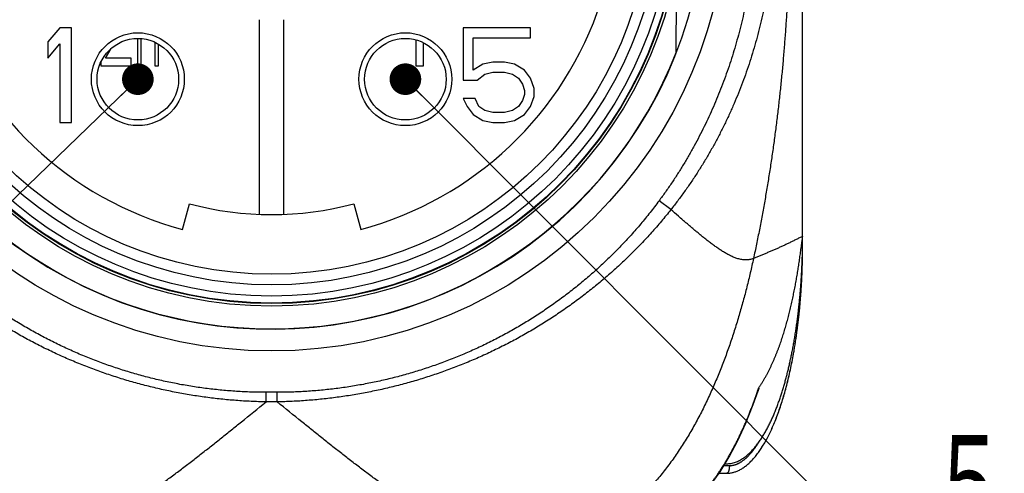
# Model space of a CAD drawing. Header units: millimetres. Extents: x 0 to 1076, y 0 to 742.
# Tile 11 of 134: x 366 to 410, y 199 to 220. Entities that reach past the tile are written whole.
import ezdxf

# ---------------------------------------------------------------- set-up
doc = ezdxf.new("R2010")
doc.units = ezdxf.units.MM
doc.header["$LTSCALE"] = 0.454724
for name, color, linetype in [('NoLayerName_001', 7, 'Continuous'), ('NoLayerName_004', 7, 'Continuous'), ('NoLayerName_006', 7, 'Continuous'), ('NoLayerName_007', 7, 'Continuous')]:
    doc.layers.add(name, color=color, linetype=linetype)
doc.styles.get("Standard").update_dxf_attribs({"font": 'txt', "bigfont": 'extfont2'})
doc.dimstyles.get("Standard").update_dxf_attribs({"dimtxt": 2.5, "dimasz": 2.5, "dimexe": 1, "dimexo": 1, "dimtad": 1, "dimdec": 3, "dimzin": 0, "dimdsep": 46, "dimtxsty": 'Standard', "dimcen": 2.5, "dimadec": 3, "dimazin": 0, "dimtfac": 0.75, "dimtdec": 3, "dimtmove": 0, "dimatfit": 3, "dimfxl": 1, "dimarcsym": 0})

msp = doc.modelspace()

# ---------------------------------------------------------------- linework, layer by layer
at = {"layer": 'NoLayerName_001', "color": 7, "linetype": 'Continuous', "lineweight": 25}
for p, q in [((395.470887, 218.070886), (395.512022, 222.784407)), ((376.850969, 219.534291), (376.850969, 210.841065)), ((377.952358, 210.841065), (377.952358, 219.534291)), ((371.403331, 218.693683), (371.403331, 217.473775)), ((371.572775, 217.473775), (371.572775, 218.687026)), ((383.840552, 218.632565), (383.840552, 217.473775)), ((369.979997, 217.819874), (370.22765, 218.241411)), ((372.182775, 218.526297), (372.182775, 217.473775)), ((372.352219, 217.473775), (372.352219, 218.438459)), ((384.179441, 217.473775), (384.179441, 218.505682)), ((371.132219, 217.819874), (369.979997, 217.819874)), ((371.132219, 217.473775), (371.132219, 217.819874)), ((369.776664, 217.637953), (369.776664, 217.473775)), ((369.776664, 217.473775), (371.132219, 217.473775)), ((371.403331, 217.473775), (371.572775, 217.473775)), ((372.182775, 217.473775), (372.352219, 217.473775)), ((383.840552, 217.473775), (384.179441, 217.473775)), ((373.42158, 210.158013), (373.726902, 211.304153)), ((381.076426, 211.304153), (381.381747, 210.158013)), ((401.123885, 209.425164), (401.123885, 209.848775)), ((401.123989, 209.847063), (401.124019, 209.848152)), ((397.387419, 199.258497), (397.734996, 199.258497)), ((397.65393, 199.682108), (397.72874, 199.682108))]:
    msp.add_line(p, q, dxfattribs=at)
at = {"layer": 'NoLayerName_001', "color": 8, "linetype": 'Continuous', "lineweight": 25}
for p, q in [((395.238862, 211.042069), (394.708757, 211.434899)), ((401.120155, 209.425164), (401.123885, 209.425164)), ((377.152753, 202.446262), (377.152756, 202.876411)), ((377.650573, 202.876404), (377.152754, 202.876404)), ((377.650574, 202.446262), (377.650574, 202.876396)), ((377.650574, 202.446262), (377.152753, 202.446262)), ((397.641744, 199.698393), (397.657207, 199.723752)), ((397.601851, 199.597386), (397.850903, 199.597386))]:
    msp.add_line(p, q, dxfattribs=at)
at = {"layer": 'NoLayerName_001', "color": 7, "linetype": 'Continuous', "lineweight": 25}
for points in [[(397.432208, 199.321411), (397.844754, 199.99254), (398.230244, 200.716346), (398.588341, 201.493765), (398.918314, 202.32646), (399.131179, 202.940809)], [(391.991405, 195.954335), (392.372031, 195.96649), (392.950671, 196.03401), (393.495833, 196.15647), (394.020921, 196.333539), (394.533144, 196.566392), (395.037435, 196.857228), (395.543662, 197.216868), (396.041613, 197.644867), (396.528156, 198.143934), (396.993582, 198.705288), (397.432208, 199.321411)]]:
    msp.add_lwpolyline(points, dxfattribs=at)
for radius in [20.375694, 18.372013, 17.418888, 16.944444]:
    msp.add_circle((377.401664, 225.098774), radius, dxfattribs=at)
for centre, radius, start, end in [((377.401664, 225.098774), 15.461805, 140.9166666, 255.0833334), ((377.401664, 225.098774), 15.461805, 284.9166667, 39.0833333), ((377.401664, 225.098826), 19.387852, 201.2533161, 338.7466839), ((377.401664, 225.098774), 14.275694, 255.0833334, 284.9166667), ((370.926446, 209.848978), 30.197439, 359.1958825, 359.9996146), ((370.865417, 209.849689), 30.258472, 358.9810303, 359.1961573), ((370.866289, 209.849676), 30.2576, 359.028327, 359.1961581), ((379.541601, 208.410624), 21.516273, 349.0762219, 349.9777427)]:
    msp.add_arc(centre, radius, start, end, dxfattribs=at)
at = {"layer": 'NoLayerName_001', "color": 8, "linetype": 'Continuous', "lineweight": 25}
msp.add_arc((380.613305, 209.050261), 19.481458, 341.7417182, 342.0781975, dxfattribs=at)
for points, knots in [([(399.071576, 225.098772), (399.069964, 224.936832), (399.069099, 224.61286), (399.053637, 224.127051), (399.029714, 223.641483), (398.995811, 223.156389), (398.952345, 222.671992), (398.899214, 222.188515), (398.836454, 221.706183), (398.76407, 221.225216), (398.682051, 220.745829), (398.590364, 220.268236), (398.48898, 219.792647), (398.37787, 219.319271), (398.257004, 218.848319), (398.126352, 218.38), (397.985885, 217.914526), (397.835576, 217.452118), (397.675435, 216.992998), (397.505472, 216.537397), (397.325698, 216.08555), (397.136123, 215.637689), (396.936758, 215.194048), (396.727617, 214.754859), (396.508712, 214.320373), (396.280101, 213.890853), (396.041892, 213.466566), (395.794158, 213.047822), (395.537106, 212.634834), (395.270451, 212.228174), (394.995742, 211.827078), (394.803655, 211.566139), (394.708757, 211.434899)], [0, 0, 0, 0, 0.485842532, 0.971853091, 1.457999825, 1.944250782, 2.430574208, 2.916938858, 3.403314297, 3.88967161, 4.37599311, 4.862273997, 5.34851397, 5.834717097, 6.320892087, 6.807052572, 7.293217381, 7.779405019, 8.265615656, 8.751847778, 9.238104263, 9.72439271, 10.210725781, 10.69712153, 11.183601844, 11.670150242, 12.156709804, 12.643224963, 13.129643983, 13.615919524, 14.102009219, 14.587876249, 14.587876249, 14.587876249, 14.587876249]), ([(399.916112, 225.098774), (399.91443, 224.931211), (399.91353, 224.595985), (399.897384, 224.093304), (399.872373, 223.590877), (399.83689, 223.088954), (399.791348, 222.587771), (399.735621, 222.087566), (399.669723, 221.588578), (399.593639, 221.091045), (399.507323, 220.595209), (399.41068, 220.101319), (399.303624, 219.609627), (399.186069, 219.12038), (399.057928, 218.63383), (398.919115, 218.150226), (398.769543, 217.669822), (398.609134, 217.192888), (398.437885, 216.719697), (398.255798, 216.250536), (398.062875, 215.785696), (397.859121, 215.325468), (397.644538, 214.870144), (397.419132, 214.420015), (397.1829, 213.975394), (396.935944, 213.536572), (396.678485, 213.103808), (396.41069, 212.67741), (396.13287, 212.257576), (395.844823, 211.844906), (395.54826, 211.43851), (395.341193, 211.174788), (395.238862, 211.042069)], [0, 0, 0, 0, 0.502716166, 1.005610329, 1.508647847, 2.011795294, 2.515020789, 3.018294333, 3.521588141, 4.024876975, 4.528139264, 5.031360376, 5.534533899, 6.037662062, 6.540756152, 7.043836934, 7.546935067, 8.050080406, 8.553266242, 9.056480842, 9.559719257, 10.062983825, 10.566284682, 11.06964026, 11.57307602, 12.076582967, 12.580109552, 13.083600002, 13.586996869, 14.090241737, 14.593275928, 15.096041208, 15.096041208, 15.096041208, 15.096041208]), ([(377.152754, 202.876404), (376.933309, 202.879893), (376.494102, 202.881816), (375.835805, 202.915085), (375.178319, 202.966349), (374.522421, 203.038758), (373.868843, 203.131291), (373.21833, 203.24405), (372.571621, 203.37683), (371.929434, 203.52953), (371.292419, 203.70197), (370.661155, 203.893903), (370.036194, 204.105106), (369.418085, 204.335353), (368.80738, 204.584417), (368.204629, 204.852072), (367.610385, 205.138093), (367.025203, 205.442249), (366.449628, 205.764269), (365.884207, 206.103881), (365.329486, 206.460811), (364.786015, 206.834786), (364.254342, 207.225532), (363.735012, 207.632774), (363.228612, 208.05623), (362.735699, 208.495488), (362.256781, 208.95), (361.79247, 209.419267), (361.343131, 209.902601), (360.910034, 210.400001), (360.491086, 210.908916), (360.228048, 211.260674), (360.094571, 211.434899)], [0, 0, 0, 0, 0.658420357, 1.317405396, 1.97685412, 2.6366557, 3.296692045, 3.956840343, 4.616975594, 5.276976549, 5.936801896, 6.596484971, 7.256056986, 7.915545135, 8.57497421, 9.234368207, 9.893751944, 10.553149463, 11.21257433, 11.872038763, 12.531558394, 13.191153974, 13.850853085, 14.510691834, 15.170712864, 15.830881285, 16.491074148, 17.151162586, 17.811018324, 18.470516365, 19.129537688, 19.787971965, 19.787971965, 19.787971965, 19.787971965]), ([(394.708757, 211.434899), (394.575279, 211.260674), (394.312242, 210.908916), (393.893293, 210.400001), (393.460196, 209.902602), (393.010857, 209.419267), (392.546546, 208.95), (392.067628, 208.495488), (391.574716, 208.05623), (391.068315, 207.632774), (390.548986, 207.225532), (390.017312, 206.834786), (389.473841, 206.460811), (388.919121, 206.103881), (388.353699, 205.764269), (387.778124, 205.442249), (387.192943, 205.138092), (386.598698, 204.852072), (385.995948, 204.584416), (385.385243, 204.335352), (384.767134, 204.105105), (384.142172, 203.893902), (383.510908, 203.701969), (382.873894, 203.52953), (382.231706, 203.37683), (381.584997, 203.24405), (380.934484, 203.131292), (380.280906, 203.038759), (379.625009, 202.966351), (378.967523, 202.915087), (378.309225, 202.881817), (377.870019, 202.879894), (377.650573, 202.876404)], [0, 0, 0, 0, 0.658434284, 1.317455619, 1.976953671, 2.636809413, 3.296897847, 3.957090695, 4.617259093, 5.277280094, 5.937118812, 6.596817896, 7.256413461, 7.91593309, 8.575397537, 9.234822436, 9.894220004, 10.553603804, 11.212997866, 11.872426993, 12.531915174, 13.191487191, 13.851170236, 14.510995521, 15.170996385, 15.831131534, 16.491279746, 17.151316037, 17.811117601, 18.47056634, 19.129551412, 19.787971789, 19.787971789, 19.787971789, 19.787971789]), ([(377.152735, 202.446252), (376.928549, 202.453777), (376.479815, 202.46413), (375.80768, 202.507891), (375.136553, 202.568489), (374.467176, 202.648934), (373.800178, 202.74837), (373.13622, 202.866977), (372.475952, 203.004656), (371.820017, 203.161401), (371.169011, 203.337106), (370.52347, 203.531577), (369.883922, 203.744645), (369.250891, 203.976134), (368.624902, 204.225872), (368.00648, 204.493684), (367.39615, 204.779397), (366.794441, 205.082836), (366.201844, 205.403749), (365.61885, 205.741883), (365.04595, 206.096984), (364.483637, 206.468801), (363.932401, 206.857082), (363.392735, 207.261571), (362.86516, 207.681996), (362.350244, 208.118026), (361.848583, 208.569268), (361.36087, 209.035359), (360.887558, 209.515744), (360.429993, 210.010587), (359.9862, 210.517371), (359.706329, 210.868317), (359.564466, 211.042069)], [0, 0, 0, 0, 0.672934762, 1.346369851, 2.020201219, 2.694324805, 3.368638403, 4.043043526, 4.717447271, 5.391766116, 6.065968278, 6.740066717, 7.414074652, 8.088004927, 8.761871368, 9.43569015, 10.109481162, 10.783268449, 11.457075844, 12.130926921, 12.804846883, 13.478863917, 14.153010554, 14.827325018, 15.501848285, 16.176528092, 16.851218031, 17.525777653, 18.200079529, 18.874011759, 19.547480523, 20.220412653, 20.220412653, 20.220412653, 20.220412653]), ([(395.238862, 211.042069), (395.096998, 210.868317), (394.817127, 210.51737), (394.373334, 210.010586), (393.915767, 209.515743), (393.442456, 209.035357), (392.954742, 208.569266), (392.453081, 208.118024), (391.938164, 207.681994), (391.410588, 207.261568), (390.870922, 206.857078), (390.319686, 206.468798), (389.757372, 206.096981), (389.184472, 205.741879), (388.601477, 205.403745), (388.008879, 205.082833), (387.407169, 204.779393), (386.796838, 204.49368), (386.178416, 204.225868), (385.552426, 203.97613), (384.919395, 203.744641), (384.279846, 203.531573), (383.634304, 203.337102), (382.983297, 203.161398), (382.327361, 203.004652), (381.667093, 202.866975), (381.003134, 202.748368), (380.336136, 202.648934), (379.666758, 202.568489), (378.99563, 202.507891), (378.323495, 202.464131), (377.87476, 202.453777), (377.650574, 202.446252)], [0, 0, 0, 0, 0.672932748, 1.346402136, 2.020334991, 2.694637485, 3.369197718, 4.043888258, 4.718568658, 5.393092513, 6.067407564, 6.741554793, 7.415572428, 8.089493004, 8.763344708, 9.437152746, 10.11094069, 10.784732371, 11.458551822, 12.132418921, 12.806349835, 13.480358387, 14.154457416, 14.828660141, 15.502979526, 16.177383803, 16.851789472, 17.526103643, 18.200227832, 18.874059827, 19.547495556, 20.220430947, 20.220430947, 20.220430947, 20.220430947]), ([(395.908386, 210.459304), (395.86365, 210.49804), (395.751741, 210.594798), (395.52862, 210.789116), (395.350332, 210.944808), (395.238862, 211.042069)], [0, 0, 0, 0, 0.1775270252, 0.4438145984, 0.8876258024, 0.8876258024, 0.8876258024, 0.8876258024]), ([(398.927877, 208.859369), (398.899848, 208.849744), (398.844333, 208.828414), (398.757147, 208.808713), (398.668715, 208.796178), (398.579477, 208.792159), (398.490358, 208.795983), (398.401866, 208.806877), (398.3144, 208.824034), (398.228272, 208.846683), (398.143647, 208.874139), (398.060535, 208.905772), (397.978849, 208.940963), (397.8985, 208.979114), (397.819344, 209.019605), (397.741295, 209.06208), (397.664302, 209.106358), (397.588268, 209.152234), (397.513104, 209.199512), (397.438717, 209.247997), (397.365005, 209.297489), (397.291923, 209.347897), (397.219432, 209.399147), (397.147487, 209.451164), (397.076046, 209.503874), (397.005065, 209.557203), (396.934499, 209.611075), (396.864305, 209.665424), (396.794464, 209.720218), (396.724952, 209.775425), (396.655744, 209.831012), (396.586817, 209.886947), (396.518148, 209.943197), (396.449713, 209.999731), (396.381487, 210.056515), (396.31345, 210.113525), (396.24559, 210.170743), (396.177888, 210.228149), (396.110335, 210.28573), (396.020415, 210.362682), (395.953232, 210.420695), (395.908386, 210.459304)], [0, 0, 0, 0, 0.08890688, 0.178109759, 0.267427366, 0.356617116, 0.44566193, 0.534732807, 0.623843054, 0.712859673, 0.801742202, 0.890619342, 0.979547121, 1.06850436, 1.157412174, 1.246248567, 1.335050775, 1.42384303, 1.51263597, 1.601428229, 1.690210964, 1.778986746, 1.867761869, 1.956539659, 2.045320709, 2.134103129, 2.22288281, 2.311656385, 2.400425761, 2.48919303, 2.577959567, 2.666726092, 2.755492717, 2.844259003, 2.9330241, 3.021788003, 3.110551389, 3.199314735, 3.288078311, 3.376842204, 3.554370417, 3.554370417, 3.554370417, 3.554370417]), ([(397.657207, 199.723752), (397.687522, 199.774396), (397.748669, 199.87538), (397.837302, 200.028697), (397.924138, 200.18305), (398.008882, 200.33859), (398.091663, 200.495211), (398.172496, 200.652878), (398.251414, 200.811545), (398.328438, 200.971173), (398.403595, 201.131718), (398.476909, 201.293141), (398.548405, 201.455401), (398.618109, 201.618455), (398.686045, 201.782264), (398.752238, 201.946786), (398.816714, 202.111979), (398.879493, 202.277805), (398.940618, 202.444215), (399.000049, 202.611192), (399.058054, 202.778611), (399.095191, 202.890721), (399.113947, 202.9467)], [0, 0, 0, 0, 0.177071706, 0.354152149, 0.531249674, 0.708370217, 0.885517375, 1.062692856, 1.239897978, 1.417132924, 1.594396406, 1.771685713, 1.948996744, 2.126324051, 2.30366088, 2.480999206, 2.65832977, 2.835642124, 3.01292466, 3.190164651, 3.367348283, 3.544460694, 3.544460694, 3.544460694, 3.544460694]), ([(366.34439, 195.954331), (366.439093, 195.957632), (366.6289, 195.959631), (366.912307, 195.990327), (367.193924, 196.035057), (367.472843, 196.094994), (367.748536, 196.167361), (368.020698, 196.251066), (368.289331, 196.344918), (368.554565, 196.447805), (368.816539, 196.558611), (369.075467, 196.676249), (369.33144, 196.800116), (369.584599, 196.929642), (369.835104, 197.064259), (370.08311, 197.203409), (370.328813, 197.34652), (370.572343, 197.493223), (370.813818, 197.643239), (371.053377, 197.796281), (371.291158, 197.952064), (371.527303, 198.110304), (371.76196, 198.270725), (371.995213, 198.433165), (372.227158, 198.597464), (372.45789, 198.763463), (372.687505, 198.931005), (372.916098, 199.099932), (373.14377, 199.27009), (373.370584, 199.441381), (373.596609, 199.613708), (373.821913, 199.786974), (374.046567, 199.961083), (374.270638, 200.135938), (374.494199, 200.31144), (374.717298, 200.487527), (374.939979, 200.66414), (375.236394, 200.900247), (375.606105, 201.196399), (376.270173, 201.731236), (376.785631, 202.14851), (377.154081, 202.446234)], [0, 0, 0, 0, 0.284281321, 0.569004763, 0.854182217, 1.139500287, 1.424451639, 1.709039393, 1.993497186, 2.277937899, 2.562363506, 2.846717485, 3.131044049, 3.415390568, 3.699766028, 3.984144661, 4.268476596, 4.552761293, 4.837027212, 5.121290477, 5.405555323, 5.68981515, 5.974060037, 6.258296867, 6.542533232, 6.826772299, 7.111013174, 7.395251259, 7.679481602, 7.963706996, 8.247930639, 8.532154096, 8.816377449, 9.100599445, 9.384818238, 9.669034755, 9.953250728, 10.237467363, 10.805904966, 11.374349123, 12.795459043, 12.795459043, 12.795459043, 12.795459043]), ([(388.458937, 195.954331), (388.364235, 195.957632), (388.174427, 195.959631), (387.89102, 195.990327), (387.609404, 196.035057), (387.330484, 196.094994), (387.054791, 196.167361), (386.782629, 196.251066), (386.513997, 196.344918), (386.248763, 196.447805), (385.986789, 196.558611), (385.727861, 196.676249), (385.471888, 196.800116), (385.218728, 196.929642), (384.968223, 197.064259), (384.720217, 197.203409), (384.474514, 197.34652), (384.230984, 197.493223), (383.98951, 197.643239), (383.749951, 197.796281), (383.512169, 197.952064), (383.276024, 198.110304), (383.041368, 198.270725), (382.808114, 198.433165), (382.576169, 198.597464), (382.345437, 198.763463), (382.115823, 198.931005), (381.887229, 199.099932), (381.659557, 199.27009), (381.432743, 199.441381), (381.206719, 199.613708), (380.981414, 199.786974), (380.75676, 199.961083), (380.532689, 200.135938), (380.309128, 200.31144), (380.08603, 200.487527), (379.863348, 200.66414), (379.566933, 200.900247), (379.197222, 201.196399), (378.533155, 201.731236), (378.017696, 202.14851), (377.649247, 202.446234)], [0, 0, 0, 0, 0.284281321, 0.569004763, 0.854182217, 1.139500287, 1.424451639, 1.709039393, 1.993497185, 2.277937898, 2.562363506, 2.846717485, 3.131044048, 3.415390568, 3.699766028, 3.98414466, 4.268476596, 4.552761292, 4.837027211, 5.121290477, 5.405555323, 5.68981515, 5.974060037, 6.258296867, 6.542533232, 6.826772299, 7.111013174, 7.395251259, 7.679481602, 7.963706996, 8.247930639, 8.532154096, 8.816377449, 9.100599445, 9.384818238, 9.669034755, 9.953250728, 10.237467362, 10.805904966, 11.374349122, 12.795459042, 12.795459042, 12.795459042, 12.795459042]), ([(397.850903, 199.597386), (397.865526, 199.597801), (397.89482, 199.598035), (397.938629, 199.601972), (397.982226, 199.607944), (398.025463, 199.616257), (398.068208, 199.626723), (398.110352, 199.639288), (398.151839, 199.653795), (398.192641, 199.670106), (398.232732, 199.688084), (398.27209, 199.70759), (398.310706, 199.7285), (398.348577, 199.750716), (398.38571, 199.774139), (398.422116, 199.798676), (398.457807, 199.824231), (398.492799, 199.85072), (398.527108, 199.87808), (398.560755, 199.906248), (398.593763, 199.935164), (398.626154, 199.964766), (398.657954, 199.995002), (398.689172, 200.025841), (398.719825, 200.05725), (398.749929, 200.089198), (398.7795, 200.121653), (398.808554, 200.154584), (398.837106, 200.18796), (398.865172, 200.221749), (398.892769, 200.255919), (398.919913, 200.290442), (398.94662, 200.325288), (398.9729, 200.360446), (398.998763, 200.395901), (399.02422, 200.431641), (399.049285, 200.467651), (399.073954, 200.503929), (399.098295, 200.540426), (399.114172, 200.564985), (399.122154, 200.577235)], [0, 0, 0, 0, 0.043885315, 0.087838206, 0.131839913, 0.17586006, 0.219858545, 0.2638099, 0.307739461, 0.351666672, 0.395595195, 0.439514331, 0.483415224, 0.527310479, 0.571207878, 0.615106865, 0.658999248, 0.702879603, 0.746755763, 0.790633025, 0.834512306, 0.878390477, 0.922265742, 0.966143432, 1.010028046, 1.053922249, 1.097826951, 1.141741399, 1.18566326, 1.229588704, 1.273512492, 1.317428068, 1.361330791, 1.405222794, 1.449106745, 1.492984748, 1.536858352, 1.580728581, 1.624595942, 1.668460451, 1.668460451, 1.668460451, 1.668460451]), ([(399.122154, 200.577235), (399.130019, 200.58956), (399.145861, 200.614137), (399.161254, 200.638998), (399.169006, 200.651392)], [0, 0, 0, 0, 0.04386119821, 0.08771817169, 0.08771817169, 0.08771817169, 0.08771817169]), ([(393.802805, 196.258396), (393.857479, 196.278763), (393.967366, 196.318216), (394.129272, 196.385204), (394.289361, 196.456646), (394.447199, 196.5332), (394.60275, 196.614443), (394.75587, 196.70024), (394.906447, 196.790381), (395.054371, 196.884689), (395.199579, 196.982986), (395.342054, 197.085095), (395.481794, 197.190853), (395.618799, 197.300097), (395.753068, 197.412665), (395.884603, 197.528394), (396.013404, 197.647122), (396.139482, 197.768701), (396.262869, 197.892984), (396.383608, 198.019837), (396.501744, 198.149129), (396.617324, 198.280729), (396.730394, 198.414503), (396.840999, 198.550321), (396.949192, 198.688054), (397.055014, 198.827593), (397.158498, 198.968855), (397.259672, 199.111761), (397.358599, 199.256216), (397.455225, 199.402193), (397.549918, 199.549406), (397.610964, 199.648842), (397.641744, 199.698393)], [0, 0, 0, 0, 0.175032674, 0.350200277, 0.525495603, 0.700898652, 0.876377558, 1.051889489, 1.227381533, 1.402793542, 1.578110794, 1.753367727, 1.928591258, 2.103798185, 2.278995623, 2.454181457, 2.62934479, 2.804473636, 2.979584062, 3.154695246, 3.329818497, 3.504957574, 3.680109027, 3.855262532, 4.030401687, 4.205519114, 4.380620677, 4.555709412, 4.73078464, 4.905842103, 5.080874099, 5.255869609, 5.255869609, 5.255869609, 5.255869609]), ([(397.850903, 199.597386), (397.850884, 199.593797), (397.850873, 199.586617), (397.850683, 199.575848), (397.850387, 199.56508), (397.849967, 199.554314), (397.849426, 199.543553), (397.848762, 199.532797), (397.847976, 199.522049), (397.847065, 199.511309), (397.846029, 199.500579), (397.844868, 199.489861), (397.84358, 199.479156), (397.842165, 199.468465), (397.840622, 199.457792), (397.838939, 199.447139), (397.837104, 199.436513), (397.835103, 199.425918), (397.832923, 199.41536), (397.830552, 199.404844), (397.827977, 199.394376), (397.825185, 199.38396), (397.822164, 199.373603), (397.8189, 199.363309), (397.815383, 199.353089), (397.8116, 199.342965), (397.807528, 199.332972), (397.803146, 199.323154), (397.798439, 199.31354), (397.793333, 199.304141), (397.787604, 199.295009), (397.78104, 199.286183), (397.773552, 199.277814), (397.76514, 199.270195), (397.755842, 199.264009), (397.745769, 199.259363), (397.738514, 199.259006), (397.734996, 199.258497)], [0, 0, 0, 0, 0.010768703, 0.0215391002, 0.0323110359, 0.043084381, 0.0538590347, 0.0646349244, 0.0754120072, 0.0861902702, 0.0969697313, 0.1077504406, 0.1185324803, 0.1293159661, 0.140100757, 0.1508855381, 0.1616690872, 0.172450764, 0.1832305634, 0.1940091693, 0.2047880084, 0.2155693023, 0.2263561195, 0.2371524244, 0.2479626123, 0.2587774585, 0.2695732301, 0.2803282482, 0.291024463, 0.3016805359, 0.3124026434, 0.3233408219, 0.334634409, 0.3460532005, 0.3572631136, 0.368116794, 0.3787787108, 0.3787787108, 0.3787787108, 0.3787787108])]:
    msp.add_open_spline(points, degree=3, knots=knots, dxfattribs=at)
at = {"layer": 'NoLayerName_001', "color": 7, "linetype": 'Continuous', "lineweight": 25}
for points, knots in [([(401.039806, 209.198455), (401.051161, 209.284923), (401.068301, 209.414616), (401.086988, 209.558766), (401.096579, 209.630807), (401.105373, 209.695615), (401.113541, 209.753187), (401.120307, 209.803614), (401.12292, 209.825282), (401.123539, 209.839813), (401.123989, 209.847063)], [0, 0, 0, 0, 0.261630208, 0.392463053, 0.4360667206, 0.4796605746, 0.5886686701, 0.610498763, 0.6323135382, 0.6541068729, 0.6541068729, 0.6541068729, 0.6541068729]), ([(400.72954, 204.666132), (400.742135, 204.739517), (400.767992, 204.886973), (400.803739, 205.10983), (400.837937, 205.335207), (400.870202, 205.563042), (400.900603, 205.793187), (400.929109, 206.025507), (400.955714, 206.259856), (400.980409, 206.496091), (401.003184, 206.734066), (401.024029, 206.973636), (401.042935, 207.214656), (401.059892, 207.456981), (401.07489, 207.700466), (401.087919, 207.944966), (401.098972, 208.190336), (401.108033, 208.436431), (401.115114, 208.683107), (401.120121, 208.930217), (401.123364, 209.177618), (401.123546, 209.342635), (401.123885, 209.425164)], [0, 0, 0, 0, 0.223374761, 0.449108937, 0.677098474, 0.907238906, 1.139420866, 1.373521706, 1.609415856, 1.846977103, 2.086078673, 2.32659331, 2.568393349, 2.811350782, 3.055337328, 3.300224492, 3.545883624, 3.79218598, 4.039002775, 4.286205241, 4.533664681, 4.781252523, 4.781252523, 4.781252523, 4.781252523]), ([(400.625112, 204.54086), (400.639533, 204.613494), (400.669122, 204.759549), (400.71031, 204.980618), (400.749952, 205.204643), (400.787636, 205.431571), (400.823437, 205.661246), (400.857298, 205.893544), (400.889193, 206.128324), (400.919107, 206.365442), (400.947031, 206.604744), (400.972955, 206.846074), (400.996868, 207.089276), (401.01876, 207.334195), (401.038621, 207.580674), (401.056439, 207.828559), (401.072206, 208.077693), (401.085906, 208.327921), (401.097552, 208.579086), (401.107045, 208.831035), (401.114706, 209.083604), (401.117754, 209.252203), (401.119538, 209.336565)], [0, 0, 0, 0, 0.22215447, 0.447057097, 0.674597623, 0.904665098, 1.137147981, 1.371934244, 1.608910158, 1.847948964, 2.088916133, 2.331676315, 2.576093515, 2.822031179, 3.069352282, 3.317919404, 3.567594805, 3.818240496, 4.069718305, 4.321889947, 4.574617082, 4.827761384, 4.827761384, 4.827761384, 4.827761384]), ([(400.625919, 204.544816), (400.640246, 204.617042), (400.66964, 204.762271), (400.710572, 204.982077), (400.749975, 205.204804), (400.787443, 205.430399), (400.82305, 205.658711), (400.85674, 205.889616), (400.888488, 206.122978), (400.918277, 206.358653), (400.946101, 206.59649), (400.971948, 206.836338), (400.995807, 207.078042), (401.01767, 207.321449), (401.037526, 207.566408), (401.055363, 207.812764), (401.071174, 208.060364), (401.084943, 208.309057), (401.096682, 208.558687), (401.106294, 208.809104), (401.114097, 209.060149), (401.117264, 209.227733), (401.119104, 209.31159)], [0, 0, 0, 0, 0.220898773, 0.444512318, 0.670732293, 0.899449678, 1.13055488, 1.363937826, 1.59948687, 1.837077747, 2.076578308, 2.317855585, 2.560775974, 2.805205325, 3.051009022, 3.29805206, 3.546199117, 3.795314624, 4.04526283, 4.295907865, 4.547113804, 4.798744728, 4.798744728, 4.798744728, 4.798744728]), ([(400.821144, 207.789752), (400.82885, 207.832264), (400.844424, 207.917258), (400.866804, 208.044927), (400.888593, 208.172697), (400.909687, 208.300584), (400.930113, 208.428579), (400.949867, 208.556678), (400.968943, 208.68488), (400.987373, 208.813174), (401.005259, 208.941546), (401.022742, 209.069972), (401.034093, 209.155631), (401.039806, 209.198455)], [0, 0, 0, 0, 0.129613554, 0.259227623, 0.388842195, 0.518456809, 0.648070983, 0.777684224, 0.907296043, 1.036906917, 1.166518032, 1.296129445, 1.425740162, 1.425740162, 1.425740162, 1.425740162]), ([(399.149457, 203.05544), (399.173533, 203.091317), (399.22224, 203.162715), (399.292012, 203.27201), (399.359906, 203.382502), (399.425628, 203.494333), (399.489338, 203.607336), (399.551074, 203.721427), (399.610913, 203.836506), (399.668911, 203.952501), (399.725115, 204.069357), (399.77958, 204.187025), (399.832359, 204.305454), (399.883507, 204.424593), (399.933077, 204.544392), (399.981123, 204.664805), (400.0277, 204.78579), (400.072859, 204.907311), (400.116656, 205.029332), (400.159143, 205.151819), (400.200374, 205.274735), (400.240404, 205.398045), (400.279288, 205.521717), (400.317066, 205.645725), (400.353766, 205.770052), (400.389421, 205.894681), (400.424063, 206.019594), (400.457723, 206.144773), (400.490433, 206.270203), (400.522224, 206.395866), (400.553133, 206.521746), (400.583196, 206.647831), (400.612452, 206.774105), (400.640938, 206.900556), (400.668692, 207.027171), (400.695753, 207.153935), (400.722159, 207.280836), (400.747923, 207.407867), (400.77301, 207.535032), (400.797523, 207.662308), (400.813216, 207.747281), (400.821144, 207.789752)], [0, 0, 0, 0, 0.129620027, 0.259269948, 0.388951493, 0.518659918, 0.648384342, 0.778108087, 0.907810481, 1.037488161, 1.16715121, 1.296806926, 1.426459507, 1.55611017, 1.685757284, 1.815397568, 1.945033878, 2.07467093, 2.204311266, 2.333955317, 2.463601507, 2.593246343, 2.722885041, 2.852517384, 2.982146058, 3.111772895, 3.24139884, 3.371023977, 3.500647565, 3.6302682, 3.759886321, 3.889503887, 4.019122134, 4.148741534, 4.278361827, 4.407982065, 4.537600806, 4.667217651, 4.796832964, 4.926447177, 5.056060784, 5.056060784, 5.056060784, 5.056060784]), ([(400.085549, 202.525391), (400.096317, 202.556852), (400.118049, 202.619709), (400.149476, 202.714392), (400.180232, 202.809293), (400.210212, 202.904441), (400.239475, 202.999812), (400.268033, 203.095395), (400.295914, 203.191176), (400.323131, 203.287146), (400.349704, 203.383296), (400.37565, 203.479617), (400.400986, 203.576102), (400.425731, 203.67274), (400.4499, 203.769524), (400.473514, 203.866445), (400.496583, 203.963496), (400.519117, 204.060672), (400.541122, 204.157968), (400.562614, 204.255377), (400.583581, 204.3529), (400.604107, 204.450515), (400.617313, 204.515689), (400.623976, 204.548264)], [0, 0, 0, 0, 0.099760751, 0.199520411, 0.299279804, 0.399039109, 0.49879788, 0.598555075, 0.698309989, 0.798063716, 0.897817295, 0.997571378, 1.097326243, 1.197081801, 1.296837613, 1.396592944, 1.496347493, 1.596101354, 1.695854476, 1.795606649, 1.895357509, 1.99510654, 2.094853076, 2.094853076, 2.094853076, 2.094853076]), ([(397.734996, 199.258497), (397.782249, 199.261495), (397.877855, 199.263199), (398.020221, 199.292262), (398.162024, 199.336926), (398.302874, 199.399918), (398.442571, 199.480201), (398.580886, 199.577819), (398.717608, 199.69253), (398.852523, 199.824195), (398.985412, 199.972654), (399.116013, 200.137742), (399.244134, 200.319146), (399.369611, 200.51647), (399.49224, 200.729311), (399.611822, 200.957261), (399.728151, 201.199911), (399.841021, 201.456851), (399.950225, 201.72767), (400.055558, 202.011956), (400.156799, 202.309281), (400.253749, 202.619149), (400.34628, 202.940981), (400.434315, 203.274149), (400.517461, 203.618082), (400.596568, 203.971962), (400.643464, 204.21202), (400.668002, 204.333227)], [0, 0, 0, 0, 0.142041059, 0.286082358, 0.433994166, 0.587456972, 0.747932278, 0.916658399, 1.094663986, 1.282791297, 1.481722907, 1.692000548, 1.913945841, 2.147691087, 2.393273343, 2.650655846, 2.919743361, 3.200394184, 3.492429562, 3.795641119, 4.109796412, 4.43459038, 4.769588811, 5.114324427, 5.468313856, 5.831060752, 6.202058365, 6.202058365, 6.202058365, 6.202058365]), ([(399.140288, 202.969246), (399.139745, 202.96752), (399.138664, 202.964067), (399.137022, 202.958892), (399.135369, 202.95372), (399.133704, 202.948553), (399.132307, 202.944252), (399.131464, 202.941673), (399.131183, 202.940814)], [0, 0, 0, 0, 0.00542807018, 0.01085756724, 0.01628731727, 0.02171614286, 0.02714286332, 0.02985506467, 0.02985506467, 0.02985506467, 0.02985506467]), ([(399.149472, 203.055452), (399.14999, 203.0562), (399.151014, 203.057698), (399.152598, 203.059892), (399.154259, 203.06199), (399.156097, 203.064034), (399.157832, 203.066042), (399.160027, 203.068171), (399.163117, 203.066772), (399.16332, 203.063807), (399.163206, 203.06112), (399.163157, 203.058377), (399.162999, 203.055726), (399.162725, 203.053077), (399.162351, 203.050415), (399.161894, 203.047739), (399.161369, 203.045057), (399.160794, 203.042372), (399.160184, 203.039691), (399.159556, 203.037016), (399.158916, 203.034349), (399.158265, 203.031692), (399.157603, 203.029044), (399.156931, 203.026404), (399.156248, 203.023772), (399.155556, 203.021147), (399.154854, 203.018528), (399.154144, 203.015915), (399.153425, 203.013307), (399.152698, 203.010704), (399.151963, 203.008104), (399.151222, 203.005508), (399.150473, 203.002915), (399.149718, 203.000324), (399.148958, 202.997734), (399.147936, 202.994281), (399.146646, 202.989965), (399.145081, 202.984786), (399.1435, 202.979606), (399.141903, 202.974424), (399.140825, 202.970973), (399.140288, 202.969246)], [0, 0, 0, 0, 0.0027275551, 0.0054479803, 0.0081089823, 0.0107695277, 0.0136254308, 0.0163346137, 0.0189712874, 0.0216803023, 0.0245409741, 0.0272272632, 0.0298599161, 0.0325195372, 0.0352095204, 0.0379252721, 0.0406607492, 0.0434087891, 0.0461614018, 0.0489103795, 0.0516523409, 0.0543877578, 0.0571171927, 0.0598412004, 0.0625603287, 0.0652751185, 0.0679861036, 0.0706938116, 0.0733987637, 0.0761014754, 0.0788024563, 0.081502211, 0.0842012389, 0.086900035, 0.0895990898, 0.0922988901, 0.0977026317, 0.1031133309, 0.1085301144, 0.1139518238, 0.1193772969, 0.1193772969, 0.1193772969, 0.1193772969]), ([(397.728742, 199.682111), (397.761994, 199.683677), (397.82876, 199.684594), (397.928011, 199.699329), (398.025866, 199.72129), (398.121523, 199.751433), (398.214438, 199.788779), (398.3044, 199.832559), (398.39134, 199.881973), (398.475262, 199.936272), (398.556188, 199.994873), (398.634183, 200.057286), (398.709361, 200.123034), (398.781869, 200.19168), (398.851814, 200.262905), (398.919335, 200.336422), (398.98459, 200.411952), (399.047727, 200.489262), (399.108813, 200.568214), (399.167942, 200.648674), (399.225202, 200.730509), (399.280686, 200.813589), (399.334484, 200.897782), (399.386685, 200.982957), (399.437393, 201.068994), (399.486663, 201.155822), (399.534543, 201.243394), (399.581085, 201.331665), (399.626343, 201.420592), (399.670372, 201.510129), (399.713222, 201.600232), (399.754951, 201.690859), (399.795606, 201.78197), (399.835213, 201.873541), (399.873805, 201.965546), (399.91141, 202.057962), (399.948057, 202.150763), (399.983784, 202.243923), (400.018588, 202.337429), (400.052629, 202.431213), (400.074508, 202.494023), (400.085549, 202.525391)], [0, 0, 0, 0, 0.099865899, 0.200022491, 0.300326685, 0.400528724, 0.500529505, 0.600486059, 0.700447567, 0.80035158, 0.900206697, 1.000066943, 1.099925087, 1.199740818, 1.299539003, 1.399343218, 1.499147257, 1.598942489, 1.698751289, 1.798589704, 1.898462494, 1.998363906, 2.098278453, 2.198181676, 2.298045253, 2.397869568, 2.497668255, 2.597451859, 2.697227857, 2.797000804, 2.896772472, 2.996542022, 3.096308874, 3.196075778, 3.29584474, 3.395616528, 3.495390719, 3.595165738, 3.694938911, 3.794706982, 3.894470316, 3.894470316, 3.894470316, 3.894470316])]:
    msp.add_open_spline(points, degree=3, knots=knots, dxfattribs=at)
at = {"layer": 'NoLayerName_004', "color": 7, "linetype": 'Continuous', "lineweight": 25}
for p, q in [((367.933956, 219.168219), (367.404442, 218.537309)), ((368.463469, 219.168219), (367.933956, 219.168219)), ((368.463469, 214.932108), (368.463469, 219.168219)), ((388.959186, 219.168219), (385.958608, 219.168219)), ((385.958608, 219.168219), (385.958608, 216.824838)), ((388.959186, 218.717569), (388.959186, 219.168219)), ((386.399869, 218.717569), (388.959186, 218.717569)), ((386.399869, 217.275489), (386.399869, 218.717569)), ((367.404442, 218.537309), (367.404442, 217.816269)), ((367.404442, 217.816269), (367.933956, 218.447179)), ((367.933956, 218.447179), (367.933956, 214.932108)), ((386.841131, 217.545879), (386.399869, 217.275489)), ((387.282393, 217.636009), (386.841131, 217.545879)), ((387.811906, 217.636009), (387.282393, 217.636009)), ((388.253168, 217.545879), (387.811906, 217.636009)), ((388.69443, 217.275489), (388.253168, 217.545879)), ((386.576374, 216.824838), (386.929383, 217.095228)), ((386.929383, 217.095228), (387.282393, 217.185358)), ((387.282393, 217.185358), (387.811906, 217.185358)), ((387.811906, 217.185358), (388.164916, 217.095228)), ((388.164916, 217.095228), (388.429673, 216.914968)), ((388.429673, 216.914968), (388.606177, 216.644578)), ((388.959186, 216.914968), (388.69443, 217.275489)), ((389.135691, 216.464318), (388.959186, 216.914968)), ((385.958608, 216.824838), (386.576374, 216.824838)), ((388.606177, 216.644578), (388.69443, 216.374188)), ((389.135691, 216.103798), (389.135691, 216.464318)), ((386.488122, 216.013668), (385.958608, 216.013668)), ((385.958608, 216.013668), (386.135113, 215.653148)), ((386.664626, 215.653148), (386.488122, 216.013668)), ((388.69443, 216.193928), (388.606177, 215.923538)), ((388.69443, 216.374188), (388.69443, 216.193928)), ((388.959186, 215.653148), (389.135691, 216.103798)), ((386.135113, 215.653148), (386.399869, 215.292628)), ((386.929383, 215.472888), (386.664626, 215.653148)), ((388.429673, 215.653148), (388.164916, 215.472888)), ((388.606177, 215.923538), (388.429673, 215.653148)), ((388.69443, 215.292628), (388.959186, 215.653148)), ((386.399869, 215.292628), (386.841131, 215.022238)), ((387.282393, 215.382758), (386.929383, 215.472888)), ((387.811906, 215.382758), (387.282393, 215.382758)), ((388.164916, 215.472888), (387.811906, 215.382758)), ((388.253168, 215.022238), (388.69443, 215.292628)), ((367.933956, 214.932108), (368.463469, 214.932108)), ((386.841131, 215.022238), (387.282393, 214.932108)), ((387.282393, 214.932108), (387.811906, 214.932108)), ((387.811906, 214.932108), (388.253168, 215.022238))]:
    msp.add_line(p, q, dxfattribs=at)
at = {"layer": 'NoLayerName_006', "color": 7, "linetype": 'Continuous', "lineweight": 25}
for centre, radius in [((371.425847, 216.873768), 2.075694), ((371.425847, 216.873768), 1.821528), ((383.37748, 216.873768), 2.075694), ((383.37748, 216.873768), 1.821528)]:
    msp.add_circle(centre, radius, dxfattribs=at)
at = {"layer": 'NoLayerName_007', "color": 7, "linetype": 'Continuous', "lineweight": 25}
for p, q in [((401.123885, 209.848775), (401.123885, 245.432107)), ((401.124074, 209.850363), (401.124019, 209.848547))]:
    msp.add_line(p, q, dxfattribs=at)
for radius in [18.257638, 18.232222, 17.923858]:
    msp.add_circle((377.401664, 225.098774), radius, dxfattribs=at)
msp.add_arc((377.401664, 225.098774), 19.401388, 158.5186327, 131.2277814, dxfattribs=at)
at = {"layer": 'NoLayerName_007', "color": 8, "linetype": 'Continuous', "lineweight": 25}
for points, knots in [([(400.571405, 225.098774), (400.570273, 224.880802), (400.569142, 224.444837), (400.560653, 223.790926), (400.548023, 223.137068), (400.530467, 222.483314), (400.508119, 221.829711), (400.480865, 221.176307), (400.448663, 220.523148), (400.41143, 219.870271), (400.369069, 219.217709), (400.321488, 218.56549), (400.268591, 217.913644), (400.210283, 217.262199), (400.14647, 216.611188), (400.077065, 215.960663), (400.002013, 215.310689), (399.92126, 214.661346), (399.834752, 214.012717), (399.742433, 213.364883), (399.644248, 212.717926), (399.540148, 212.071927), (399.430059, 211.426971), (399.313998, 210.783126), (399.191645, 210.140529), (399.063931, 209.499053), (398.97272, 209.072691), (398.927877, 208.859369)], [0, 0, 0, 0, 0.653927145, 1.307888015, 1.96186849, 2.615855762, 3.269838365, 3.923806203, 4.577751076, 5.231676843, 5.885599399, 6.539537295, 7.193511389, 7.847544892, 8.501663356, 9.155879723, 9.810172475, 10.464516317, 11.118887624, 11.773264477, 12.427626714, 13.081955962, 13.736235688, 14.39045124, 15.044589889, 15.698640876, 16.352595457, 16.352595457, 16.352595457, 16.352595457]), ([(401.124019, 209.84874), (401.099941, 209.837034), (401.051683, 209.81383), (400.955985, 209.765752), (400.860235, 209.717784), (400.76442, 209.669947), (400.692469, 209.634253), (400.6204, 209.598802), (400.548171, 209.563679), (400.475767, 209.528914), (400.4032, 209.494486), (400.330478, 209.460384), (400.257607, 209.426596), (400.184595, 209.39311), (400.11145, 209.359912), (400.03818, 209.32699), (399.964792, 209.294333), (399.891294, 209.261926), (399.817691, 209.22976), (399.743989, 209.197825), (399.670192, 209.166112), (399.596303, 209.134614), (399.522327, 209.103322), (399.448268, 209.072226), (399.374131, 209.041319), (399.299919, 209.010591), (399.225636, 208.980035), (399.151288, 208.94964), (399.076876, 208.919404), (399.002413, 208.889296), (398.952718, 208.869355), (398.927877, 208.859369)], [0, 0, 0, 0, 0.08031664, 0.160638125, 0.321280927, 0.401599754, 0.481916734, 0.562232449, 0.642548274, 0.7228655, 0.803184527, 0.883505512, 0.963828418, 1.044153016, 1.124478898, 1.204805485, 1.285132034, 1.36545765, 1.445781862, 1.526105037, 1.606427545, 1.686749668, 1.767071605, 1.847393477, 1.927715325, 2.00803712, 2.088358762, 2.168680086, 2.249000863, 2.329320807, 2.409639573, 2.409639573, 2.409639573, 2.409639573]), ([(398.927877, 208.859369), (398.904506, 208.753005), (398.858426, 208.540121), (398.785322, 208.221668), (398.709747, 207.903775), (398.631208, 207.586587), (398.549754, 207.270127), (398.465286, 206.954452), (398.377746, 206.639611), (398.287065, 206.325656), (398.193177, 206.012642), (398.095988, 205.700637), (397.99541, 205.389711), (397.891354, 205.079936), (397.783732, 204.771383), (397.672454, 204.464123), (397.55743, 204.158228), (397.438584, 203.853776), (397.315779, 203.550881), (397.188856, 203.249682), (397.057664, 202.950323), (396.922052, 202.652946), (396.781867, 202.357695), (396.636956, 202.064713), (396.487178, 201.774155), (396.332377, 201.48621), (396.172388, 201.201099), (396.007055, 200.919053), (395.836221, 200.640305), (395.659729, 200.365085), (395.477422, 200.093631), (395.289176, 199.826195), (395.09478, 199.563144), (394.894019, 199.304905), (394.686691, 199.051916), (394.472602, 198.804605), (394.251525, 198.563437), (394.023374, 198.328767), (393.787704, 198.101522), (393.545571, 197.880975), (393.376822, 197.742449), (393.293366, 197.672125)], [0, 0, 0, 0, 0.326703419, 0.653435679, 0.980187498, 1.30695161, 1.633722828, 1.960498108, 2.287276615, 2.614059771, 2.940847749, 3.267634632, 3.594416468, 3.921192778, 4.247966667, 4.574744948, 4.901538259, 5.228358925, 5.555198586, 5.88203989, 6.208873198, 6.535697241, 6.86251952, 7.189356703, 7.516232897, 7.843143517, 8.170062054, 8.496974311, 8.823880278, 9.150794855, 9.47774856, 9.804777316, 10.13184897, 10.458916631, 10.785964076, 11.11300813, 11.440100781, 11.767330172, 12.094720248, 12.422154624, 12.749555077, 12.749555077, 12.749555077, 12.749555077])]:
    msp.add_open_spline(points, degree=3, knots=knots, dxfattribs=at)
at = {"layer": 'NoLayerName_007', "color": 7, "linetype": 'Continuous', "lineweight": 25}
msp.add_open_spline([(397.734996, 199.258497), (397.782293, 199.2615), (397.877991, 199.263208), (398.020491, 199.292326), (398.162427, 199.337075), (398.303407, 199.400184), (398.44323, 199.480618), (398.581668, 199.578417), (398.718508, 199.693341), (398.853536, 199.825249), (398.986533, 199.973982), (399.117234, 200.139373), (399.24545, 200.321107), (399.371015, 200.518786), (399.493724, 200.732007), (399.613378, 200.96036), (399.72977, 201.203435), (399.842693, 201.460821), (399.951941, 201.732107), (400.057308, 202.016877), (400.15857, 202.314703), (400.255531, 202.625087), (400.348062, 202.947445), (400.436087, 203.281148), (400.51921, 203.625624), (400.598283, 203.980052), (400.645146, 204.220476), (400.669669, 204.341867)], degree=3, knots=[0, 0, 0, 0, 0.14217482, 0.286355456, 0.434417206, 0.588044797, 0.748703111, 0.917633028, 1.095865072, 1.284242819, 1.483449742, 1.69402781, 1.916297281, 2.150389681, 2.396341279, 2.654114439, 2.923613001, 3.204694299, 3.497178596, 3.800856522, 4.11549454, 4.440784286, 4.776289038, 5.121539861, 5.476051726, 5.839326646, 6.210856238, 6.210856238, 6.210856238, 6.210856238], dxfattribs=at)

# ---------------------------------------------------------------- texts
at = {"layer": 'NoLayerName_001', "color": 3, "linetype": 'Continuous', "lineweight": 13, "insert": (406.73822, 196.130332), "char_height": 4.94979494, "attachment_point": 7, "line_spacing_factor": 0.771429}
msp.add_mtext('\\A1;\\W0.6667;５', dxfattribs=at)

# ---------------------------------------------------------------- leaders
at = {"layer": 'NoLayerName_001', "color": 3, "linetype": 'Continuous', "lineweight": 13, "annotation_type": 0, "has_hookline": 1, "text_width": 1.88573}
for points, hookline_direction in [([(371.425847, 216.873768), (349.27213, 195.505332), (347.857903, 195.505332)], 1), ([(383.37748, 216.873768), (404.698993, 195.505332), (406.11322, 195.505332)], 0)]:
    msp.add_leader(points, dimstyle='Standard', override={"dimtxt": 4.949795, "dimasz": 1.414227, "dimldrblk": 'DOT'}, dxfattribs=dict(at, hookline_direction=hookline_direction))

doc.saveas('drawing.dxf')
